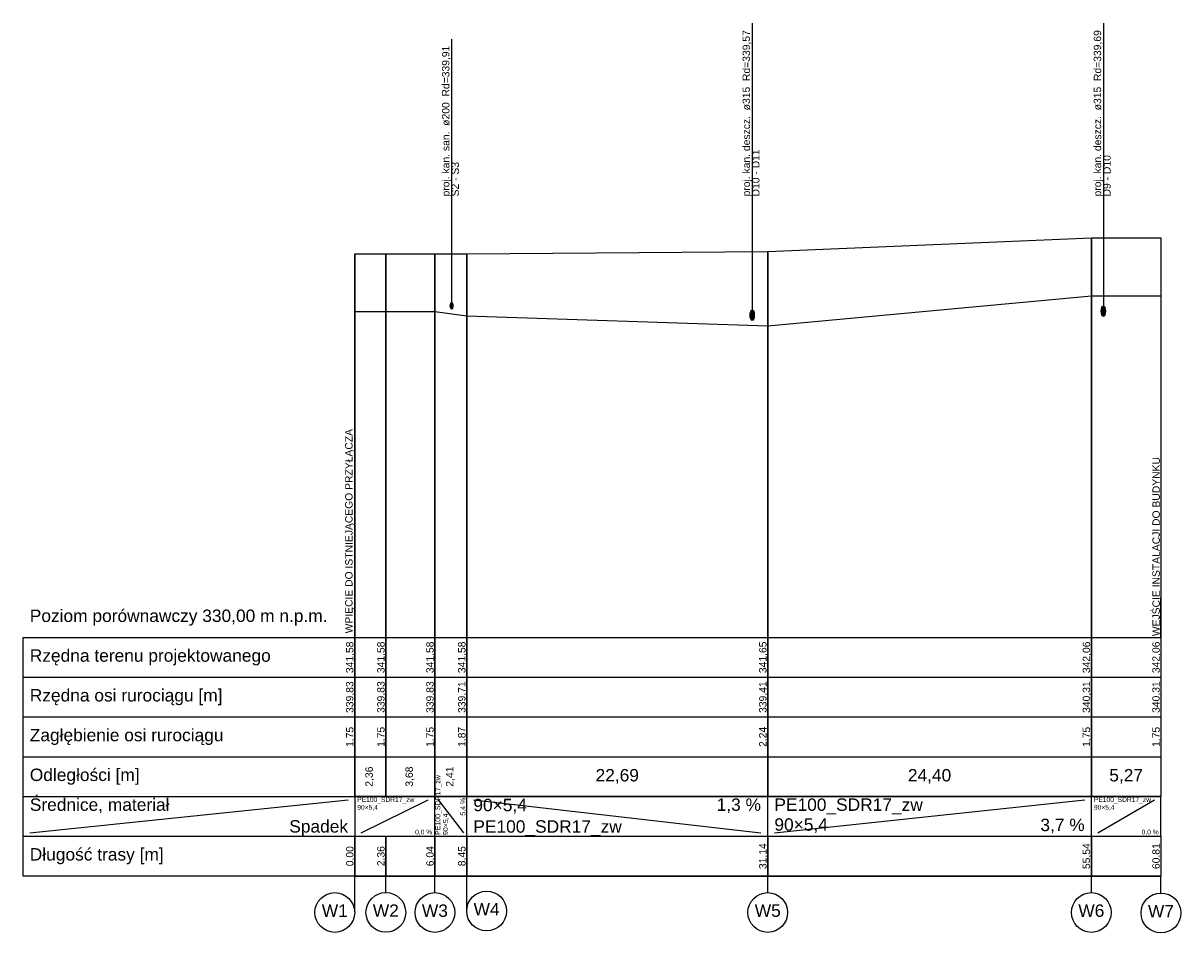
# Model space of a CAD drawing. Extents: x 5552506 to 5553307, y 5642054 to 5642708.
# Tile 55 of 72: x 5553160 to 5553195, y 5642406 to 5642433. Entities that reach past the tile are written whole.
import ezdxf
from ezdxf.lldxf.tags import DXFTag

# ---------------------------------------------------------------- set-up
doc = ezdxf.new("R2010")
doc.units = 0
doc.header["$MEASUREMENT"] = 0
for name, color, linetype in [('IS_Kolizje', 211, 'SOLID'), ('IS_Kolizje_-_opisy', 211, 'SOLID'), ('IS_Sieci_na_profilu', 211, 'SOLID'), ('IS_Tabelka_profilu', 211, 'SOLID'), ('IS_Tabelka_profilu_-_opisy', 211, 'SOLID'), ('IS_Teren_proj', 211, 'SOLID')]:
    doc.layers.add(name, color=color, linetype=linetype)
doc.styles.get("Standard").update_dxf_attribs({"font": 'arial.ttf'})
tags = doc.linetypes.add('SOLID', pattern=[10, 10, 0]).pattern_tags.tags
tags[6:7] = [DXFTag(74, 4), DXFTag(75, 0), DXFTag(340, '0'), DXFTag(46, 0.0), DXFTag(50, 0.0), DXFTag(44, 0.0), DXFTag(45, 0.0)]
tags[4:5] = [DXFTag(74, 4), DXFTag(75, 0), DXFTag(340, '0'), DXFTag(46, 0.0), DXFTag(50, 0.0), DXFTag(44, 0.0), DXFTag(45, 0.0)]

msp = doc.modelspace()

# ---------------------------------------------------------------- hatches: boundary and pattern name
at = {"layer": 'IS_Kolizje', "ltscale": 0.01}
h = msp.add_hatch(color=256, dxfattribs=at)
edge = h.paths.add_edge_path()
edge.add_ellipse((5553173.28717, 5642424.4505), major_axis=(0, 0.1), ratio=0.4, start_angle=0, end_angle=360)
h = msp.add_hatch(color=256, dxfattribs=at)
edge = h.paths.add_edge_path()
edge.add_ellipse((5553182.35285, 5642424.16372), major_axis=(0, 0.1575), ratio=0.4, start_angle=0, end_angle=360)
h = msp.add_hatch(color=256, dxfattribs=at)
edge = h.paths.add_edge_path()
edge.add_ellipse((5553192.94535, 5642424.28579), major_axis=(0, 0.1575), ratio=0.4, start_angle=0, end_angle=360)

# ---------------------------------------------------------------- linework, layer by layer
for centre, major_axis in [((5553173.28717, 5642424.4505), (0, 0.1)), ((5553182.35285, 5642424.16372), (0, 0.1575)), ((5553192.94535, 5642424.28579), (0, 0.1575))]:
    msp.add_ellipse(centre, major_axis=major_axis, ratio=0.4, dxfattribs=at)
at = {"layer": 'IS_Kolizje_-_opisy', "ltscale": 0.01}
for p, q in [((5553182.35285, 5642432.97823), (5553182.35285, 5642424.32122)), ((5553192.94535, 5642432.97823), (5553192.94535, 5642424.44329)), ((5553173.28717, 5642432.49823), (5553173.28717, 5642424.5505))]:
    msp.add_line(p, q, dxfattribs=at)
at = {"layer": 'IS_Sieci_na_profilu', "color": 4, "ltscale": 0.01, "true_color": 0x04effb}
for p, q in [((5553182.82203, 5642423.84523), (5553192.58203, 5642424.75323)), ((5553192.58203, 5642424.75323), (5553194.68203, 5642424.75323)), ((5553170.36203, 5642424.27323), (5553171.30203, 5642424.27323)), ((5553171.30203, 5642424.27323), (5553172.78203, 5642424.27323)), ((5553172.78203, 5642424.27323), (5553173.74203, 5642424.14323)), ((5553173.74203, 5642424.14323), (5553182.82203, 5642423.84523))]:
    msp.add_line(p, q, dxfattribs=at)
at = {"layer": 'IS_Tabelka_profilu', "ltscale": 0.01}
for p, q in [((5553192.58203, 5642426.49823), (5553192.58203, 5642414.43823)), ((5553192.58203, 5642414.43823), (5553192.58203, 5642426.49823)), ((5553194.68203, 5642426.49823), (5553194.68203, 5642414.43823)), ((5553170.36203, 5642426.01823), (5553170.36203, 5642414.43823)), ((5553170.36203, 5642414.43823), (5553170.36203, 5642426.01823)), ((5553171.30203, 5642426.01823), (5553171.30203, 5642414.43823)), ((5553171.30203, 5642414.43823), (5553171.30203, 5642426.01823)), ((5553172.78203, 5642426.01823), (5553172.78203, 5642414.43823)), ((5553172.78203, 5642414.43823), (5553172.78203, 5642426.01823)), ((5553173.74203, 5642426.01823), (5553173.74203, 5642414.43823)), ((5553173.74203, 5642414.43823), (5553173.74203, 5642426.01823)), ((5553182.82203, 5642426.08823), (5553182.82203, 5642414.43823)), ((5553182.82203, 5642414.43823), (5553182.82203, 5642426.08823)), ((5553170.36203, 5642414.43823), (5553170.36203, 5642415.63823)), ((5553171.30203, 5642414.43823), (5553171.30203, 5642415.63823)), ((5553172.78203, 5642414.43823), (5553172.78203, 5642415.63823)), ((5553173.74203, 5642414.43823), (5553173.74203, 5642415.63823)), ((5553182.82203, 5642414.43823), (5553182.82203, 5642415.63823)), ((5553192.58203, 5642414.43823), (5553192.58203, 5642415.63823)), ((5553194.68203, 5642414.43823), (5553194.68203, 5642415.63823)), ((5553160.36203, 5642407.23823), (5553160.36203, 5642414.43823)), ((5553160.36203, 5642414.43823), (5553170.36203, 5642414.43823)), ((5553160.36203, 5642407.23823), (5553160.36203, 5642414.43823)), ((5553160.36203, 5642414.43823), (5553170.36203, 5642414.43823)), ((5553170.36203, 5642414.43823), (5553170.36203, 5642407.23823)), ((5553170.36203, 5642409.63823), (5553170.36203, 5642414.43823)), ((5553170.36203, 5642414.43823), (5553171.30203, 5642414.43823)), ((5553171.30203, 5642414.43823), (5553171.30203, 5642409.63823)), ((5553171.30203, 5642409.63823), (5553171.30203, 5642414.43823)), ((5553171.30203, 5642414.43823), (5553172.78203, 5642414.43823)), ((5553172.78203, 5642414.43823), (5553172.78203, 5642409.63823)), ((5553172.78203, 5642409.63823), (5553172.78203, 5642414.43823)), ((5553172.78203, 5642414.43823), (5553173.74203, 5642414.43823)), ((5553173.74203, 5642414.43823), (5553173.74203, 5642409.63823)), ((5553173.74203, 5642409.63823), (5553173.74203, 5642414.43823)), ((5553173.74203, 5642414.43823), (5553182.82203, 5642414.43823)), ((5553182.82203, 5642414.43823), (5553182.82203, 5642409.63823)), ((5553182.82203, 5642409.63823), (5553182.82203, 5642414.43823)), ((5553182.82203, 5642414.43823), (5553192.58203, 5642414.43823)), ((5553192.58203, 5642414.43823), (5553192.58203, 5642409.63823)), ((5553192.58203, 5642409.63823), (5553192.58203, 5642414.43823)), ((5553192.58203, 5642414.43823), (5553194.68203, 5642414.43823)), ((5553194.68203, 5642414.43823), (5553194.68203, 5642409.63823)), ((5553160.36203, 5642413.23823), (5553170.36203, 5642413.23823)), ((5553170.36203, 5642413.23823), (5553171.30203, 5642413.23823)), ((5553171.30203, 5642413.23823), (5553172.78203, 5642413.23823)), ((5553172.78203, 5642413.23823), (5553173.74203, 5642413.23823)), ((5553173.74203, 5642413.23823), (5553182.82203, 5642413.23823)), ((5553182.82203, 5642413.23823), (5553192.58203, 5642413.23823)), ((5553192.58203, 5642413.23823), (5553194.68203, 5642413.23823)), ((5553160.36203, 5642412.03823), (5553170.36203, 5642412.03823)), ((5553170.36203, 5642412.03823), (5553171.30203, 5642412.03823)), ((5553171.30203, 5642412.03823), (5553172.78203, 5642412.03823)), ((5553172.78203, 5642412.03823), (5553173.74203, 5642412.03823)), ((5553173.74203, 5642412.03823), (5553182.82203, 5642412.03823)), ((5553182.82203, 5642412.03823), (5553192.58203, 5642412.03823)), ((5553192.58203, 5642412.03823), (5553194.68203, 5642412.03823)), ((5553160.36203, 5642410.83823), (5553170.36203, 5642410.83823)), ((5553170.36203, 5642410.83823), (5553171.30203, 5642410.83823)), ((5553171.30203, 5642410.83823), (5553172.78203, 5642410.83823)), ((5553172.78203, 5642410.83823), (5553173.74203, 5642410.83823)), ((5553173.74203, 5642410.83823), (5553182.82203, 5642410.83823)), ((5553182.82203, 5642410.83823), (5553192.58203, 5642410.83823)), ((5553192.58203, 5642410.83823), (5553194.68203, 5642410.83823)), ((5553160.36203, 5642409.63823), (5553170.36203, 5642409.63823)), ((5553171.30203, 5642409.63823), (5553170.36203, 5642409.63823)), ((5553170.36203, 5642409.63823), (5553171.30203, 5642409.63823)), ((5553171.30203, 5642409.63823), (5553171.30203, 5642409.63823)), ((5553172.78203, 5642409.63823), (5553171.30203, 5642409.63823)), ((5553171.30203, 5642409.63823), (5553172.78203, 5642409.63823)), ((5553172.78203, 5642408.43823), (5553172.78203, 5642409.63823)), ((5553172.78203, 5642409.63823), (5553172.78203, 5642409.63823)), ((5553173.74203, 5642409.63823), (5553172.78203, 5642409.63823)), ((5553172.78203, 5642409.63823), (5553173.74203, 5642409.63823)), ((5553173.74203, 5642408.43823), (5553173.74203, 5642409.63823)), ((5553173.74203, 5642409.63823), (5553173.74203, 5642409.63823)), ((5553182.82203, 5642409.63823), (5553173.74203, 5642409.63823)), ((5553173.74203, 5642409.63823), (5553182.82203, 5642409.63823)), ((5553182.82203, 5642408.43823), (5553182.82203, 5642409.63823)), ((5553182.82203, 5642409.63823), (5553182.82203, 5642409.63823)), ((5553192.58203, 5642409.63823), (5553182.82203, 5642409.63823)), ((5553182.82203, 5642409.63823), (5553192.58203, 5642409.63823)), ((5553192.58203, 5642408.43823), (5553192.58203, 5642409.63823)), ((5553192.58203, 5642409.63823), (5553192.58203, 5642409.63823)), ((5553194.68203, 5642409.63823), (5553192.58203, 5642409.63823)), ((5553192.58203, 5642409.63823), (5553194.68203, 5642409.63823)), ((5553194.68203, 5642408.43823), (5553194.68203, 5642409.63823)), ((5553194.68203, 5642409.63823), (5553194.68203, 5642409.63823)), ((5553160.36203, 5642408.43823), (5553170.36203, 5642408.43823)), ((5553170.36203, 5642407.23823), (5553170.36203, 5642408.43823)), ((5553170.36203, 5642408.43823), (5553171.30203, 5642408.43823)), ((5553170.36203, 5642408.43823), (5553171.30203, 5642408.43823)), ((5553171.30203, 5642408.43823), (5553171.30203, 5642407.23823)), ((5553171.30203, 5642407.23823), (5553171.30203, 5642408.43823)), ((5553171.30203, 5642408.43823), (5553172.78203, 5642408.43823)), ((5553171.30203, 5642408.43823), (5553172.78203, 5642408.43823)), ((5553172.78203, 5642408.43823), (5553172.78203, 5642407.23823)), ((5553172.78203, 5642407.23823), (5553172.78203, 5642408.43823)), ((5553172.78203, 5642408.43823), (5553173.74203, 5642408.43823)), ((5553172.78203, 5642408.43823), (5553173.74203, 5642408.43823)), ((5553173.74203, 5642408.43823), (5553173.74203, 5642407.23823)), ((5553173.74203, 5642407.23823), (5553173.74203, 5642408.43823)), ((5553173.74203, 5642408.43823), (5553182.82203, 5642408.43823)), ((5553173.74203, 5642408.43823), (5553182.82203, 5642408.43823)), ((5553182.82203, 5642408.43823), (5553182.82203, 5642407.23823)), ((5553182.82203, 5642407.23823), (5553182.82203, 5642408.43823)), ((5553182.82203, 5642408.43823), (5553192.58203, 5642408.43823)), ((5553182.82203, 5642408.43823), (5553192.58203, 5642408.43823)), ((5553192.58203, 5642408.43823), (5553192.58203, 5642407.23823)), ((5553192.58203, 5642407.23823), (5553192.58203, 5642408.43823)), ((5553192.58203, 5642408.43823), (5553194.68203, 5642408.43823)), ((5553192.58203, 5642408.43823), (5553194.68203, 5642408.43823)), ((5553194.68203, 5642408.43823), (5553194.68203, 5642407.23823)), ((5553170.36203, 5642407.23823), (5553160.36203, 5642407.23823)), ((5553170.36203, 5642407.23823), (5553160.36203, 5642407.23823)), ((5553170.36203, 5642407.23823), (5553170.36203, 5642407.23823)), ((5553171.30203, 5642407.23823), (5553170.36203, 5642407.23823)), ((5553170.36203, 5642407.23823), (5553171.30203, 5642407.23823)), ((5553171.30203, 5642407.23823), (5553171.30203, 5642407.23823)), ((5553172.78203, 5642407.23823), (5553171.30203, 5642407.23823)), ((5553171.30203, 5642407.23823), (5553172.78203, 5642407.23823)), ((5553172.78203, 5642407.23823), (5553172.78203, 5642407.23823)), ((5553173.74203, 5642407.23823), (5553172.78203, 5642407.23823)), ((5553172.78203, 5642407.23823), (5553173.74203, 5642407.23823)), ((5553173.74203, 5642407.23823), (5553173.74203, 5642407.23823)), ((5553182.82203, 5642407.23823), (5553173.74203, 5642407.23823)), ((5553173.74203, 5642407.23823), (5553182.82203, 5642407.23823)), ((5553182.82203, 5642407.23823), (5553182.82203, 5642407.23823)), ((5553192.58203, 5642407.23823), (5553182.82203, 5642407.23823)), ((5553182.82203, 5642407.23823), (5553192.58203, 5642407.23823)), ((5553192.58203, 5642407.23823), (5553192.58203, 5642407.23823)), ((5553194.68203, 5642407.23823), (5553192.58203, 5642407.23823)), ((5553192.58203, 5642407.23823), (5553194.68203, 5642407.23823)), ((5553194.68203, 5642407.23823), (5553194.68203, 5642407.23823))]:
    msp.add_line(p, q, dxfattribs=at)
at = {"layer": 'IS_Tabelka_profilu_-_opisy', "ltscale": 0.01}
for p, q in [((5553160.56203, 5642408.53823), (5553170.16203, 5642409.53823)), ((5553170.56203, 5642408.53823), (5553172.57803, 5642409.53823)), ((5553172.88203, 5642409.53823), (5553173.64659, 5642408.53823)), ((5553173.94203, 5642409.53823), (5553182.61686, 5642408.53823)), ((5553183.02203, 5642408.53823), (5553192.38202, 5642409.53823)), ((5553192.78203, 5642408.53823), (5553194.49103, 5642409.53823)), ((5553170.36203, 5642406.16022), (5553170.36203, 5642407.23823)), ((5553171.30203, 5642406.73973), (5553171.30203, 5642407.23823)), ((5553172.78203, 5642406.73823), (5553172.78203, 5642407.23823)), ((5553173.74203, 5642406.16109), (5553173.74203, 5642407.23823)), ((5553182.82203, 5642406.73823), (5553182.82203, 5642407.23823)), ((5553192.58203, 5642406.73823), (5553192.58203, 5642407.23823)), ((5553194.68203, 5642406.72374), (5553194.68203, 5642407.23823))]:
    msp.add_line(p, q, dxfattribs=at)
for centre in [(5553174.34161, 5642406.1834), (5553169.76243, 5642406.13823), (5553171.30203, 5642406.13973), (5553172.78203, 5642406.13823), (5553182.82203, 5642406.13823), (5553192.58203, 5642406.13823), (5553194.68203, 5642406.12374)]:
    msp.add_ellipse(centre, major_axis=(0.6, 0), ratio=1, dxfattribs=at)
at = {"layer": 'IS_Teren_proj', "ltscale": 0.01}
for p, q in [((5553182.82203, 5642426.08823), (5553192.58203, 5642426.49823)), ((5553192.58203, 5642426.49823), (5553194.68203, 5642426.49823)), ((5553170.36203, 5642426.01823), (5553171.30203, 5642426.01823)), ((5553171.30203, 5642426.01823), (5553172.78203, 5642426.01823)), ((5553172.78203, 5642426.01823), (5553173.74203, 5642426.01823)), ((5553173.74203, 5642426.01823), (5553182.82203, 5642426.08823))]:
    msp.add_line(p, q, dxfattribs=at)

# ---------------------------------------------------------------- texts
at = {"layer": 'IS_Kolizje_-_opisy', "ltscale": 0.01, "char_height": 0.2232, "attachment_point": 7, "rotation": 90}
for s, insert in [('\\fArial|b0|i0;proj. kan. deszcz.  ø315  Rd=339,57', (5553182.35285, 5642427.74823)), ('\\fArial|b0|i0;proj. kan. deszcz.  ø315  Rd=339,69', (5553192.94535, 5642427.74823)), ('\\fArial|b0|i0;proj. kan. san.  ø200  Rd=339,91', (5553173.28717, 5642427.74823)), ('\\fArial|b0|i0;D10 - D11', (5553182.57525, 5642427.74823)), ('\\fArial|b0|i0;D9 - D10', (5553193.16775, 5642427.74823)), ('\\fArial|b0|i0;S2 - S3', (5553173.50957, 5642427.74823))]:
    msp.add_mtext(s, dxfattribs=dict(at, insert=insert))
at = {"layer": 'IS_Tabelka_profilu_-_opisy', "ltscale": 0.01, "rotation": 90}
for s, insert, char_height, attachment_point in [('\\fArial|b0|i0;WPI\\fArial|b0|i0|c238;ĘCIE DO ISTNIEJĄCEGO PRZYŁĄCZA', (5553170.36609, 5642417.64608), 0.2232, 8), ('\\fArial|b0|i0;WEJ\\fArial|b0|i0|c238;ŚCIE INSTALACJI DO BUDYNKU', (5553194.6511, 5642417.18069), 0.2232, 8), ('\\fArial|b0|i0;341,58', (5553170.36609, 5642413.83823), 0.2232, 8), ('\\fArial|b0|i0;341,58', (5553171.30609, 5642413.83823), 0.2232, 8), ('\\fArial|b0|i0;341,58', (5553172.78609, 5642413.83823), 0.2232, 8), ('\\fArial|b0|i0;341,58', (5553173.74609, 5642413.83823), 0.2232, 8), ('\\fArial|b0|i0;341,65', (5553182.82609, 5642413.83823), 0.2232, 8), ('\\fArial|b0|i0;342,06', (5553192.58609, 5642413.83823), 0.2232, 8), ('\\fArial|b0|i0;342,06', (5553194.68609, 5642413.83823), 0.2232, 8), ('\\fArial|b0|i0;339,83', (5553170.36609, 5642412.63823), 0.2232, 8), ('\\fArial|b0|i0;339,83', (5553171.30609, 5642412.63823), 0.2232, 8), ('\\fArial|b0|i0;339,83', (5553172.78609, 5642412.63823), 0.2232, 8), ('\\fArial|b0|i0;339,71', (5553173.74609, 5642412.63823), 0.2232, 8), ('\\fArial|b0|i0;339,41', (5553182.82609, 5642412.63823), 0.2232, 8), ('\\fArial|b0|i0;340,31', (5553192.58609, 5642412.63823), 0.2232, 8), ('\\fArial|b0|i0;340,31', (5553194.68609, 5642412.63823), 0.2232, 8), ('\\fArial|b0|i0;1,75', (5553170.36609, 5642411.43823), 0.2232, 8), ('\\fArial|b0|i0;1,75', (5553171.30609, 5642411.43823), 0.2232, 8), ('\\fArial|b0|i0;1,75', (5553172.78609, 5642411.43823), 0.2232, 8), ('\\fArial|b0|i0;1,87', (5553173.74609, 5642411.43823), 0.2232, 8), ('\\fArial|b0|i0;2,24', (5553182.82609, 5642411.43823), 0.2232, 8), ('\\fArial|b0|i0;1,75', (5553192.58609, 5642411.43823), 0.2232, 8), ('\\fArial|b0|i0;1,75', (5553194.68609, 5642411.43823), 0.2232, 8), ('\\fArial|b0|i0;2,36', (5553170.94943, 5642410.23823), 0.2232, 8), ('\\fArial|b0|i0;3,68', (5553172.15943, 5642410.23823), 0.2232, 8), ('\\fArial|b0|i0;2,41', (5553173.37943, 5642410.23823), 0.2232, 8), ('\\fArial|b0|i0;PE100_SDR17_zw', (5553172.79404, 5642408.47656), 0.1512, 1), ('\\fArial|b0|i0;5,4 %', (5553173.72976, 5642409.59989), 0.1512, 9), ('\\fArial|b0|i0;90×5,4', (5553173.02738, 5642408.47656), 0.1512, 1), ('\\fArial|b0|i0;31,14', (5553182.82609, 5642407.83823), 0.2232, 8), ('\\fArial|b0|i0;55,54', (5553192.58609, 5642407.83823), 0.2232, 8), ('\\fArial|b0|i0;60,81', (5553194.68609, 5642407.83823), 0.2232, 8), ('\\fArial|b0|i0;0,00', (5553170.36609, 5642407.83823), 0.2232, 8), ('\\fArial|b0|i0;2,36', (5553171.30609, 5642407.83823), 0.2232, 8), ('\\fArial|b0|i0;6,04', (5553172.78609, 5642407.83823), 0.2232, 8), ('\\fArial|b0|i0;8,45', (5553173.74609, 5642407.83823), 0.2232, 8)]:
    msp.add_mtext(s, dxfattribs=dict(at, insert=insert, char_height=char_height, attachment_point=attachment_point))
at = {"layer": 'IS_Tabelka_profilu_-_opisy', "ltscale": 0.01}
for s, insert, char_height, attachment_point in [('\\fArial|b0|i0;Poziom porównawczy 330,00 m n.p.m.', (5553160.56203, 5642415.28063), 0.3744, 1), ('\\fArial|b0|i0;Rzędna terenu projektowanego', (5553160.56203, 5642414.08063), 0.3744, 1), ('\\fArial|b0|i0;Rzędna osi rurociągu [m]', (5553160.56203, 5642412.88063), 0.3744, 1), ('\\fArial|b0|i0;Zagłębienie osi rurociągu', (5553160.56203, 5642411.68063), 0.3744, 1), ('\\fArial|b0|i0;Odległości [m]', (5553160.56203, 5642410.48063), 0.3744, 1), ('\\fArial|b0|i0;22,69', (5553178.28203, 5642410.02463), 0.3744, 8), ('\\fArial|b0|i0;24,40', (5553187.70203, 5642410.02463), 0.3744, 8), ('\\fArial|b0|i0;5,27', (5553193.63203, 5642410.02463), 0.3744, 8), ('\\fArial|b0|i0;Średnice, materiał', (5553160.56203, 5642409.58063), 0.3744, 1), ('\\fArial|b0|i0;PE100_SDR17_zw', (5553170.43981, 5642409.61663), 0.144, 1), ('\\fArial|b0|i0;1,3 %', (5553182.61686, 5642409.58063), 0.3744, 3), ('\\fArial|b0|i0;PE100_SDR17_zw', (5553183.02203, 5642409.58063), 0.3744, 1), ('\\fArial|b0|i0;PE100_SDR17_zw', (5553192.65981, 5642409.61663), 0.144, 1), ('\\fArial|b0|i0;90×5,4', (5553170.43981, 5642409.38329), 0.144, 1), ('\\fArial|b0|i0;90×5,4', (5553173.94203, 5642409.12463), 0.3744, 7), ('\\fArial|b0|i0;90×5,4', (5553192.65981, 5642409.38329), 0.144, 1), ('\\fArial|b0|i0;90×5,4', (5553183.02203, 5642408.98063), 0.3744, 1), ('\\fArial|b0|i0;3,7 %', (5553192.38202, 5642408.52463), 0.3744, 9), ('\\fArial|b0|i0;Spadek', (5553170.16203, 5642408.43823), 0.3744, 9), ('\\fArial|b0|i0;0,0 %', (5553172.70026, 5642408.46703), 0.144, 9), ('\\fArial|b0|i0;PE100_SDR17_zw', (5553173.94203, 5642408.43823), 0.3744, 7), ('\\fArial|b0|i0;0,0 %', (5553194.61325, 5642408.46703), 0.144, 9), ('\\fArial|b0|i0;Długość trasy [m]', (5553160.56203, 5642408.08063), 0.3744, 1), ('\\fArial|b0|i0;W4', (5553174.34161, 5642406.4258), 0.3744, 2), ('\\fArial|b0|i0;W1', (5553169.76243, 5642406.38063), 0.3744, 2), ('\\fArial|b0|i0;W2', (5553171.30203, 5642406.38213), 0.3744, 2), ('\\fArial|b0|i0;W3', (5553172.78203, 5642406.38063), 0.3744, 2), ('\\fArial|b0|i0;W5', (5553182.82203, 5642406.38063), 0.3744, 2), ('\\fArial|b0|i0;W6', (5553192.58203, 5642406.38063), 0.3744, 2), ('\\fArial|b0|i0;W7', (5553194.68203, 5642406.36614), 0.3744, 2)]:
    msp.add_mtext(s, dxfattribs=dict(at, insert=insert, char_height=char_height, attachment_point=attachment_point))

doc.saveas('drawing.dxf')
